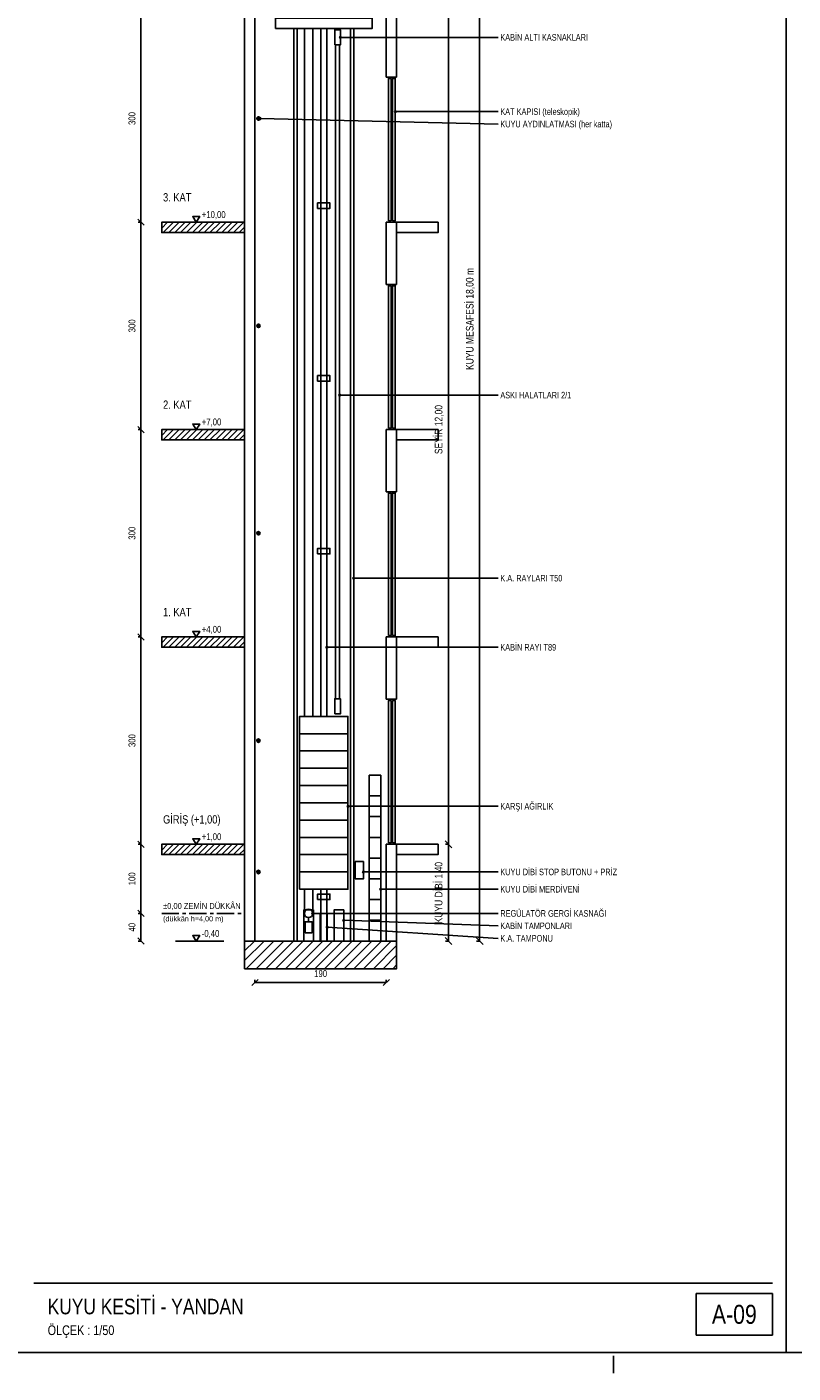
# Model space of a CAD drawing. Header units: centimetres. Extents: x 0 to 12309, y -30 to 2970.
# Tile 15 of 28: x 7801 to 8910, y -30 to 1918. Entities that reach past the tile are written whole.
import ezdxf
from ezdxf.enums import TextEntityAlignment as Align

# ---------------------------------------------------------------- set-up
doc = ezdxf.new("R2010")
doc.units = ezdxf.units.CM
doc.linetypes.add('CENTER', pattern=[40, 25, -5, 5, -5])
for name, color, linetype in [('ASN-ANTET', 4, 'CONTINUOUS'), ('ASN-BASLIK', 5, 'CONTINUOUS'), ('ASN-CERCEVE', 7, 'CONTINUOUS'), ('ASN-DUVAR', 7, 'CONTINUOUS'), ('ASN-EKSEN', 8, 'CENTER'), ('ASN-ELEKTRIK', 3, 'CONTINUOUS'), ('ASN-HALAT', 6, 'CONTINUOUS'), ('ASN-KA', 30, 'CONTINUOUS'), ('ASN-KABIN', 5, 'CONTINUOUS'), ('ASN-KAPI', 3, 'CONTINUOUS'), ('ASN-KOT', 2, 'CONTINUOUS'), ('ASN-MOTOR', 6, 'CONTINUOUS'), ('ASN-OLCU', 3, 'CONTINUOUS'), ('ASN-RAY', 1, 'CONTINUOUS'), ('ASN-TARAMA', 8, 'CONTINUOUS'), ('ASN-YAZI', 4, 'CONTINUOUS'), ('ASN-YUK', 1, 'CONTINUOUS')]:
    doc.layers.add(name, color=color, linetype=linetype)
doc.styles.get("Standard").update_dxf_attribs({"font": 'arial.ttf', "width": 0.8})

msp = doc.modelspace()

# ---------------------------------------------------------------- linework, layer by layer
at = {"layer": 'ASN-ANTET'}
msp.add_line((7811.4, 100), (8880, 100), dxfattribs=at)
msp.add_lwpolyline([(8770, 25), (8880, 25), (8880, 85), (8770, 85)], close=True, dxfattribs=at)
at = {"layer": 'ASN-CERCEVE'}
msp.add_line((8900, 0), (8900, 2970), dxfattribs=at)
for points in [[(0, 0), (12308.9, 0), (12308.9, 2970), (0, 2970)], [(100, 0), (12283.9, 0), (12283.9, 2970), (100, 2970)]]:
    msp.add_lwpolyline(points, close=True, dxfattribs=at)
at = {"layer": 'ASN-DUVAR'}
for p, q in [((8116.4, 595), (8116.4, 2395)), ((8131.4, 595), (8131.4, 2395)), ((8321.4, 1845), (8321.4, 1935)), ((8336.4, 1845), (8336.4, 1935)), ((8321.4, 1845), (8336.4, 1845)), ((8321.4, 1545), (8321.4, 1635)), ((8321.4, 1635), (8336.4, 1635)), ((8336.4, 1545), (8336.4, 1635)), ((8321.4, 1545), (8336.4, 1545)), ((8321.4, 1245), (8321.4, 1335)), ((8321.4, 1335), (8336.4, 1335)), ((8336.4, 1245), (8336.4, 1335)), ((8321.4, 1245), (8336.4, 1245)), ((8321.4, 945), (8321.4, 1035)), ((8321.4, 1035), (8336.4, 1035)), ((8336.4, 945), (8336.4, 1035)), ((8321.4, 945), (8336.4, 945)), ((8321.4, 595), (8321.4, 735)), ((8321.4, 735), (8336.4, 735)), ((8336.4, 595), (8336.4, 735))]:
    msp.add_line(p, q, dxfattribs=at)
for points in [[(8116.4, 1620), (7996.4, 1620), (7996.4, 1635), (8116.4, 1635)], [(8336.4, 1620), (8396.4, 1620), (8396.4, 1635), (8336.4, 1635)], [(8116.4, 1320), (7996.4, 1320), (7996.4, 1335), (8116.4, 1335)], [(8336.4, 1320), (8396.4, 1320), (8396.4, 1335), (8336.4, 1335)], [(8116.4, 1020), (7996.4, 1020), (7996.4, 1035), (8116.4, 1035)], [(8336.4, 1020), (8396.4, 1020), (8396.4, 1035), (8336.4, 1035)], [(8116.4, 720), (7996.4, 720), (7996.4, 735), (8116.4, 735)], [(8336.4, 720), (8396.4, 720), (8396.4, 735), (8336.4, 735)]]:
    msp.add_lwpolyline(points, dxfattribs=at)
msp.add_lwpolyline([(8116.4, 555), (8336.4, 555), (8336.4, 595), (8116.4, 595)], close=True, dxfattribs=at)
at = {"layer": 'ASN-EKSEN'}
for p, q in [((7996.4, 635), (8111.4, 635)), ((8650, -30), (8650, -5))]:
    msp.add_line(p, q, dxfattribs=at)
at = {"layer": 'ASN-ELEKTRIK'}
for p, q in [((8134.7, 1783.3), (8138.1, 1786.7)), ((8134.7, 1786.7), (8138.1, 1783.3)), ((8134.7, 1483.3), (8138.1, 1486.7)), ((8134.7, 1486.7), (8138.1, 1483.3)), ((8134.7, 1183.3), (8138.1, 1186.7)), ((8134.7, 1186.7), (8138.1, 1183.3)), ((8134.7, 883.3), (8138.1, 886.7)), ((8134.7, 886.7), (8138.1, 883.3)), ((8134.7, 693.3), (8138.1, 696.7)), ((8134.7, 696.7), (8138.1, 693.3))]:
    msp.add_line(p, q, dxfattribs=at)
msp.add_lwpolyline([(8276.4, 685), (8288.4, 685), (8288.4, 710), (8276.4, 710)], close=True, dxfattribs=at)
for centre in [(8136.4, 1785), (8136.4, 1485), (8136.4, 1185), (8136.4, 885), (8136.4, 695)]:
    msp.add_circle(centre, 2.5, dxfattribs=at)
at = {"layer": 'ASN-HALAT'}
for p, q in [((8202.9, 920), (8202.9, 1915)), ((8214.9, 920), (8214.9, 1915)), ((8247.9, 945.6), (8247.9, 1891.4)), ((8253.9, 945.6), (8253.9, 1891.4)), ((8202.9, 635), (8202.9, 670)), ((8214.9, 635), (8214.9, 670))]:
    msp.add_line(p, q, dxfattribs=at)
at = {"layer": 'ASN-KA'}
for p, q in [((8195.9, 895), (8265.9, 895)), ((8195.9, 870), (8265.9, 870)), ((8195.9, 845), (8265.9, 845)), ((8195.9, 820), (8265.9, 820)), ((8195.9, 795), (8265.9, 795)), ((8195.9, 770), (8265.9, 770)), ((8195.9, 745), (8265.9, 745)), ((8195.9, 720), (8265.9, 720)), ((8195.9, 695), (8265.9, 695))]:
    msp.add_line(p, q, dxfattribs=at)
msp.add_lwpolyline([(8195.9, 670), (8265.9, 670), (8265.9, 920), (8195.9, 920)], close=True, dxfattribs=at)
at = {"layer": 'ASN-KABIN'}
msp.add_lwpolyline([(8160.9, 1915), (8300.9, 1915), (8300.9, 1930), (8160.9, 1930)], close=True, dxfattribs=at)
at = {"layer": 'ASN-KAPI'}
for p, q in [((8296.4, 835), (8313.4, 835)), ((8296.4, 595), (8296.4, 835)), ((8313.4, 595), (8313.4, 835)), ((8296.4, 805), (8313.4, 805)), ((8296.4, 775), (8313.4, 775)), ((8296.4, 745), (8313.4, 745)), ((8296.4, 715), (8313.4, 715)), ((8296.4, 685), (8313.4, 685)), ((8296.4, 655), (8313.4, 655)), ((8296.4, 625), (8313.4, 625))]:
    msp.add_line(p, q, dxfattribs=at)
for points in [[(8324.4, 1637), (8328.4, 1637), (8328.4, 1843), (8324.4, 1843)], [(8330.4, 1637), (8334.4, 1637), (8334.4, 1843), (8330.4, 1843)], [(8324.4, 1337), (8328.4, 1337), (8328.4, 1543), (8324.4, 1543)], [(8330.4, 1337), (8334.4, 1337), (8334.4, 1543), (8330.4, 1543)], [(8324.4, 1037), (8328.4, 1037), (8328.4, 1243), (8324.4, 1243)], [(8330.4, 1037), (8334.4, 1037), (8334.4, 1243), (8330.4, 1243)], [(8324.4, 737), (8328.4, 737), (8328.4, 943), (8324.4, 943)], [(8330.4, 737), (8334.4, 737), (8334.4, 943), (8330.4, 943)]]:
    msp.add_lwpolyline(points, close=True, dxfattribs=at)
at = {"layer": 'ASN-KOT'}
for p, q in [((8016.4, 1635), (8086.4, 1635)), ((8016.4, 1335), (8086.4, 1335)), ((8016.4, 1035), (8086.4, 1035)), ((8016.4, 735), (8086.4, 735)), ((8016.4, 595), (8086.4, 595))]:
    msp.add_line(p, q, dxfattribs=at)
for points in [[(8046.4, 1635), (8041.4, 1643), (8051.4, 1643)], [(8046.4, 1335), (8041.4, 1343), (8051.4, 1343)], [(8046.4, 1035), (8041.4, 1043), (8051.4, 1043)], [(8046.4, 735), (8041.4, 743), (8051.4, 743)], [(8046.4, 595), (8041.4, 603), (8051.4, 603)]]:
    msp.add_lwpolyline(points, close=True, dxfattribs=at)
at = {"layer": 'ASN-MOTOR'}
msp.add_line((8208.9, 623), (8208.9, 629), dxfattribs=at)
for points in [[(8246.9, 1891.4), (8254.9, 1891.4), (8254.9, 1913.4), (8246.9, 1913.4)], [(8246.9, 923.6), (8254.9, 923.6), (8254.9, 945.6), (8246.9, 945.6)], [(8203.9, 607), (8213.9, 607), (8213.9, 623), (8203.9, 623)]]:
    msp.add_lwpolyline(points, close=True, dxfattribs=at)
msp.add_circle((8208.9, 635), 6, dxfattribs=at)
at = {"layer": 'ASN-OLCU'}
for p, q in [((8456.4, 595), (8456.4, 2395)), ((7966.4, 1635), (7966.4, 1935)), ((8411.4, 735), (8411.4, 1935)), ((7970.9, 1630.5), (7961.9, 1639.5)), ((7970.9, 1630.5), (7961.9, 1639.5)), ((7966.4, 1635), (7962.4, 1635)), ((7966.4, 1635), (7962.4, 1635)), ((7966.4, 1335), (7966.4, 1635)), ((7970.9, 1330.5), (7961.9, 1339.5)), ((7970.9, 1330.5), (7961.9, 1339.5)), ((7966.4, 1335), (7962.4, 1335)), ((7966.4, 1335), (7962.4, 1335)), ((7966.4, 1035), (7966.4, 1335)), ((7970.9, 1030.5), (7961.9, 1039.5)), ((7970.9, 1030.5), (7961.9, 1039.5)), ((7966.4, 1035), (7962.4, 1035)), ((7966.4, 1035), (7962.4, 1035)), ((7966.4, 735), (7966.4, 1035)), ((7970.9, 730.5), (7961.9, 739.5)), ((7970.9, 730.5), (7961.9, 739.5)), ((7966.4, 735), (7962.4, 735)), ((7966.4, 735), (7962.4, 735)), ((7966.4, 635), (7966.4, 735)), ((8416.4, 730.1), (8406.5, 740)), ((8416.4, 730.1), (8406.5, 740)), ((8411.4, 735), (8407, 735)), ((8411.4, 735), (8407, 735)), ((8411.4, 595), (8411.4, 735)), ((7970.9, 630.5), (7961.9, 639.5)), ((7970.9, 630.5), (7961.9, 639.5)), ((7966.4, 635), (7962.4, 635)), ((7966.4, 635), (7962.4, 635)), ((7966.4, 595), (7966.4, 635)), ((7970.9, 590.5), (7961.9, 599.5)), ((7966.4, 595), (7962.4, 595)), ((8416.4, 590.1), (8406.5, 600)), ((8411.4, 595), (8407, 595)), ((8461.4, 590.1), (8451.5, 600)), ((8456.4, 595), (8452, 595)), ((8126.9, 530.5), (8135.9, 539.5)), ((8131.4, 535), (8131.4, 539)), ((8131.4, 535), (8321.4, 535)), ((8316.9, 530.5), (8325.9, 539.5)), ((8321.4, 535), (8321.4, 539))]:
    msp.add_line(p, q, dxfattribs=at)
at = {"layer": 'ASN-RAY'}
for p, q in [((8187.4, 595), (8187.4, 1915)), ((8192.4, 595), (8192.4, 1915)), ((8226.5, 920), (8226.5, 1915)), ((8235.4, 920), (8235.4, 1915)), ((8269.4, 595), (8269.4, 1915)), ((8274.4, 595), (8274.4, 1915)), ((8226.5, 595), (8226.5, 670)), ((8235.4, 595), (8235.4, 670))]:
    msp.add_line(p, q, dxfattribs=at)
for points in [[(8221.9, 1655), (8239.9, 1655), (8239.9, 1663), (8221.9, 1663)], [(8221.9, 1405), (8239.9, 1405), (8239.9, 1413), (8221.9, 1413)], [(8221.9, 1155), (8239.9, 1155), (8239.9, 1163), (8221.9, 1163)], [(8221.9, 655), (8239.9, 655), (8239.9, 663), (8221.9, 663)]]:
    msp.add_lwpolyline(points, close=True, dxfattribs=at)
at = {"layer": 'ASN-TARAMA'}
for p, q in [((7996.4, 1626.5), (8004.9, 1635)), ((7998.4, 1620), (8013.4, 1635)), ((8006.9, 1620), (8021.9, 1635)), ((8015.3, 1620), (8030.3, 1635)), ((8023.8, 1620), (8038.8, 1635)), ((8032.3, 1620), (8047.3, 1635)), ((8040.8, 1620), (8055.8, 1635)), ((8049.3, 1620), (8064.3, 1635)), ((8057.8, 1620), (8072.8, 1635)), ((8066.3, 1620), (8081.3, 1635)), ((8074.7, 1620), (8089.7, 1635)), ((8083.2, 1620), (8098.2, 1635)), ((8091.7, 1620), (8106.7, 1635)), ((8100.2, 1620), (8115.2, 1635)), ((8108.7, 1620), (8116.4, 1627.7)), ((7996.4, 1326.5), (8004.9, 1335)), ((7998.4, 1320), (8013.4, 1335)), ((8006.9, 1320), (8021.9, 1335)), ((8015.3, 1320), (8030.3, 1335)), ((8023.8, 1320), (8038.8, 1335)), ((8032.3, 1320), (8047.3, 1335)), ((8040.8, 1320), (8055.8, 1335)), ((8049.3, 1320), (8064.3, 1335)), ((8057.8, 1320), (8072.8, 1335)), ((8066.3, 1320), (8081.3, 1335)), ((8074.7, 1320), (8089.7, 1335)), ((8083.2, 1320), (8098.2, 1335)), ((8091.7, 1320), (8106.7, 1335)), ((8100.2, 1320), (8115.2, 1335)), ((8108.7, 1320), (8116.4, 1327.7)), ((7996.4, 1026.5), (8004.9, 1035)), ((7998.4, 1020), (8013.4, 1035)), ((8006.9, 1020), (8021.9, 1035)), ((8015.3, 1020), (8030.3, 1035)), ((8023.8, 1020), (8038.8, 1035)), ((8032.3, 1020), (8047.3, 1035)), ((8040.8, 1020), (8055.8, 1035)), ((8049.3, 1020), (8064.3, 1035)), ((8057.8, 1020), (8072.8, 1035)), ((8066.3, 1020), (8081.3, 1035)), ((8074.7, 1020), (8089.7, 1035)), ((8083.2, 1020), (8098.2, 1035)), ((8091.7, 1020), (8106.7, 1035)), ((8100.2, 1020), (8115.2, 1035)), ((8108.7, 1020), (8116.4, 1027.7)), ((7996.4, 726.5), (8004.9, 735)), ((7998.4, 720), (8013.4, 735)), ((8006.9, 720), (8021.9, 735)), ((8015.3, 720), (8030.3, 735)), ((8023.8, 720), (8038.8, 735)), ((8032.3, 720), (8047.3, 735)), ((8040.8, 720), (8055.8, 735)), ((8049.3, 720), (8064.3, 735)), ((8057.8, 720), (8072.8, 735)), ((8066.3, 720), (8081.3, 735)), ((8074.7, 720), (8089.7, 735)), ((8083.2, 720), (8098.2, 735)), ((8091.7, 720), (8106.7, 735)), ((8100.2, 720), (8115.2, 735)), ((8108.7, 720), (8116.4, 727.7)), ((8116.4, 580.9), (8130.5, 595)), ((8116.4, 566.7), (8144.7, 595)), ((8118.8, 555), (8158.8, 595)), ((8133, 555), (8173, 595)), ((8147.1, 555), (8187.1, 595)), ((8161.3, 555), (8201.3, 595)), ((8175.4, 555), (8215.4, 595)), ((8189.5, 555), (8229.5, 595)), ((8203.7, 555), (8243.7, 595)), ((8217.8, 555), (8257.8, 595)), ((8232, 555), (8272, 595)), ((8246.1, 555), (8286.1, 595)), ((8260.3, 555), (8300.3, 595)), ((8274.4, 555), (8314.4, 595)), ((8288.5, 555), (8328.5, 595)), ((8302.7, 555), (8336.4, 588.7)), ((8316.8, 555), (8336.4, 574.6)), ((8331, 555), (8336.4, 560.4))]:
    msp.add_line(p, q, dxfattribs=at)
at = {"layer": 'ASN-YAZI'}
for p, q in [((8254.9, 1902.4), (8483.4, 1902.4)), ((8334.4, 1795), (8483.4, 1795)), ((8138.9, 1785), (8483.4, 1777)), ((8253.9, 1384.8), (8483.4, 1384.8)), ((8274.4, 1120), (8483.4, 1120)), ((8235.4, 1020), (8483.4, 1020)), ((8265.9, 790), (8483.4, 790)), ((8288.4, 695), (8483.4, 695)), ((8313.4, 670), (8483.4, 670)), ((8214.9, 635), (8483.4, 635)), ((8259.9, 625), (8483.4, 617)), ((8235.9, 615), (8483.4, 598.9))]:
    msp.add_line(p, q, dxfattribs=at)
for centre in [(8254.9, 1902.4), (8334.4, 1795), (8138.9, 1785), (8253.9, 1384.8), (8274.4, 1120), (8235.4, 1020), (8265.9, 790), (8288.4, 695), (8313.4, 670), (8214.9, 635), (8259.9, 625), (8235.9, 615)]:
    msp.add_circle(centre, 1.2, dxfattribs=at)
at = {"layer": 'ASN-YUK'}
for points in [[(8201.9, 595), (8201.9, 640), (8215.9, 640), (8215.9, 595)], [(8225.9, 595), (8225.9, 635), (8235.9, 635), (8235.9, 595)], [(8245.9, 595), (8245.9, 640), (8259.9, 640), (8259.9, 595)]]:
    msp.add_lwpolyline(points, dxfattribs=at)

# ---------------------------------------------------------------- texts
at = {"layer": 'ASN-ANTET', "width": 0.8}
msp.add_text('A-09', height=27.5, dxfattribs=at).set_placement((8825, 55), align=Align.MIDDLE_CENTER)
msp.add_text('ÖLÇEK : 1/50', height=14, dxfattribs=at).set_placement((7831.4, 25))
at = {"layer": 'ASN-BASLIK', "width": 0.8}
for s, height, p in [('3. KAT', 12, (7998.4, 1665)), ('2. KAT', 12, (7998.4, 1365)), ('1. KAT', 12, (7998.4, 1065)), ('GİRİŞ (+1,00)', 12, (7998.4, 765)), ('KUYU KESİTİ - YANDAN', 22.5, (7831.4, 55))]:
    msp.add_text(s, height=height, dxfattribs=at).set_placement(p)
at = {"layer": 'ASN-KOT', "width": 0.8}
for s, height, p in [('+10,00', 10, (8054.4, 1638)), ('+7,00', 10, (8054.4, 1338)), ('+4,00', 10, (8054.4, 1038)), ('+1,00', 10, (8054.4, 738)), ('%%p0,00 ZEMİN DÜKKÂN', 8.5, (7998.4, 639)), ('-0,40', 10, (8054.4, 598))]:
    msp.add_text(s, height=height, dxfattribs=at).set_placement(p, align=Align.BOTTOM_LEFT)
msp.add_text('(dükkân h=4,00 m)', height=7.5, dxfattribs=at).set_placement((7998.4, 631), align=Align.TOP_LEFT)
at = {"layer": 'ASN-OLCU', "width": 0.8}
for s, height, p in [('300', 10, (7961.4, 1785)), ('KUYU MESAFESİ 18,00 m', 11, (8450.9, 1495)), ('300', 10, (7961.4, 1485)), ('SEYİR 12,00', 11, (8405.9, 1335)), ('300', 10, (7961.4, 1185)), ('300', 10, (7961.4, 885)), ('KUYU DİBİ 1,40', 11, (8405.9, 665)), ('100', 10, (7961.4, 685)), ('40', 10, (7961.4, 615))]:
    msp.add_text(s, height=height, rotation=90, dxfattribs=at).set_placement(p, align=Align.BOTTOM_CENTER)
msp.add_text('190', height=10, dxfattribs=at).set_placement((8226.4, 540), align=Align.BOTTOM_CENTER)
at = {"layer": 'ASN-YAZI', "width": 0.8}
for s, p in [('KABİN ALTI KASNAKLARI', (8486.4, 1902.4)), ('KAT KAPISI (teleskopik)', (8486.4, 1795)), ('KUYU AYDINLATMASI (her katta)', (8486.4, 1777)), ('ASKI HALATLARI 2/1', (8486.4, 1384.8)), ('K.A. RAYLARI T50', (8486.4, 1120)), ('KABİN RAYI T89', (8486.4, 1020)), ('KARŞI AĞIRLIK', (8486.4, 790)), ('KUYU DİBİ STOP BUTONU + PRİZ', (8486.4, 695)), ('KUYU DİBİ MERDİVENİ', (8486.4, 670)), ('REGÜLATÖR GERGİ KASNAĞI', (8486.4, 635)), ('KABİN TAMPONLARI', (8486.4, 617)), ('K.A. TAMPONU', (8486.4, 598.9))]:
    msp.add_text(s, height=9.5, dxfattribs=at).set_placement(p, align=Align.MIDDLE_LEFT)

doc.saveas('drawing.dxf')
